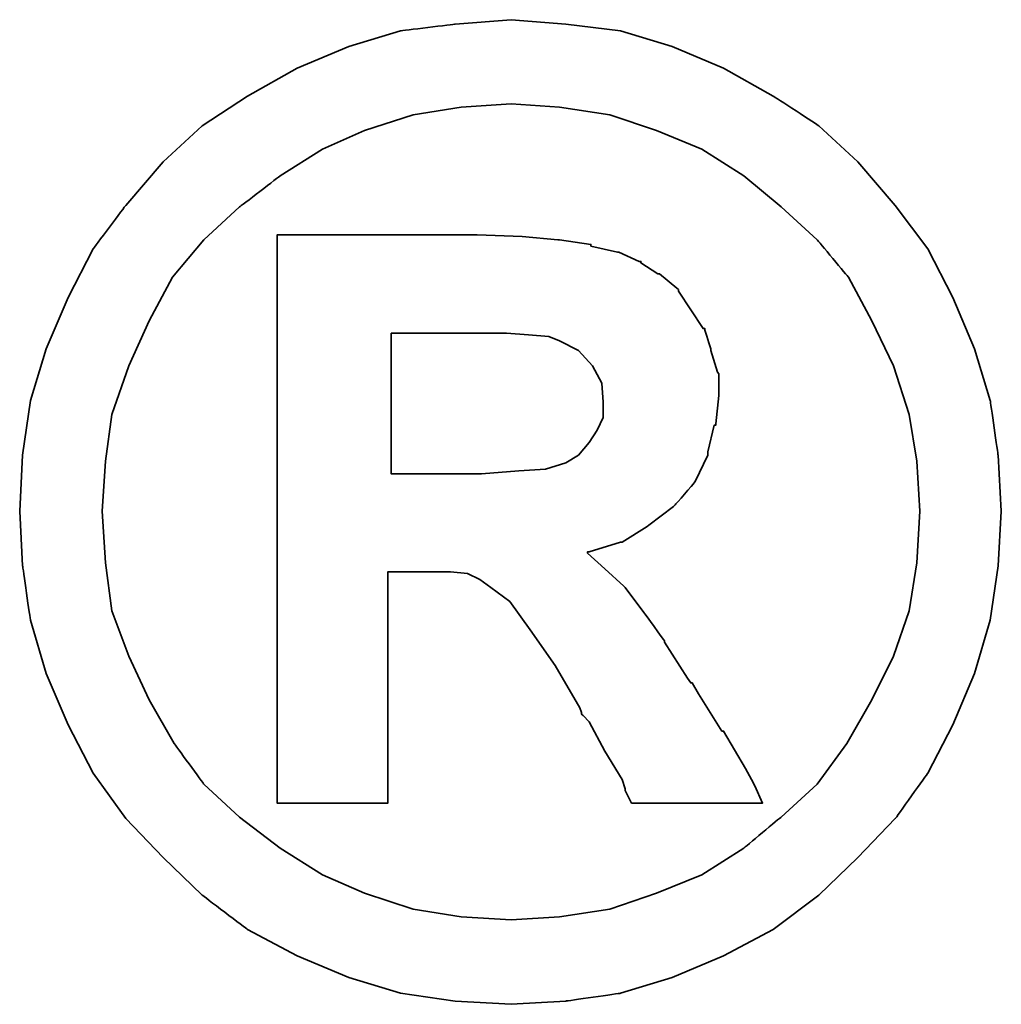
# Model space of a CAD drawing. Header units: millimetres. Extents: x 292 to 530, y -268 to -194.
# Tile 48 of 52: x 475.481 to 476.027, y -246.352 to -245.804. Entities that reach past the tile are written whole.
import ezdxf

# ---------------------------------------------------------------- set-up
doc = ezdxf.new("R2010")
doc.units = ezdxf.units.MM
doc.header["$LTSCALE"] = 0.1
doc.layers.add('DIM', color=4, linetype='CONTINUOUS')
doc.layers.add('layer 1', color=7, linetype='CONTINUOUS')

# ---------------------------------------------------------------- blocks, each defined once
blk = doc.blocks.new('TBI MOTION logo(完整正式版)')
at = {"layer": 'layer 1', "color": 22, "lineweight": 35}
for points, knots in [([(81.20634, 4.98624), (81.20634, 4.98624), (81.18649, 5.32862), (81.18649, 5.32862), (81.18649, 5.32862), (81.18649, 5.32862), (81.13886, 5.66206), (81.13886, 5.66206), (81.13886, 5.66206), (81.13886, 5.66206), (81.04359, 5.97764), (81.04359, 5.97764), (81.04359, 5.97764), (81.04359, 5.97764), (80.91061, 6.29124), (80.91061, 6.29124), (80.91061, 6.29124), (80.91061, 6.29124), (80.75778, 6.58697), (80.75778, 6.58697), (80.75778, 6.58697), (80.75778, 6.58697), (80.5593, 6.85294), (80.5593, 6.85294), (80.5593, 6.85294), (80.5593, 6.85294), (80.33105, 7.1189), (80.33105, 7.1189), (80.33105, 7.1189), (80.33105, 7.1189), (80.09287, 7.33921), (80.09287, 7.33921), (80.09287, 7.33921), (80.09287, 7.33921), (79.815, 7.51982), (79.815, 7.51982), (79.815, 7.51982), (79.815, 7.51982), (79.51133, 7.69051), (79.51133, 7.69051), (79.51133, 7.69051), (79.51133, 7.69051), (79.19773, 7.8235), (79.19773, 7.8235), (79.19773, 7.8235), (79.19773, 7.8235), (78.88215, 7.91877), (78.88215, 7.91877), (78.88215, 7.91877), (78.88215, 7.91877), (78.54871, 7.95846), (78.54871, 7.95846), (78.54871, 7.95846), (78.54871, 7.95846), (78.21526, 7.98625), (78.21526, 7.98625), (78.21526, 7.98625), (78.21526, 7.98625), (77.87388, 7.95846), (77.87388, 7.95846), (77.87388, 7.95846), (77.87388, 7.95846), (77.54044, 7.91877), (77.54044, 7.91877), (77.54044, 7.91877), (77.54044, 7.91877), (77.22485, 7.8235), (77.22485, 7.8235), (77.22485, 7.8235), (77.22485, 7.8235), (76.91027, 7.69051), (76.91027, 7.69051), (76.91027, 7.69051), (76.91027, 7.69051), (76.6056, 7.51982), (76.6056, 7.51982), (76.6056, 7.51982), (76.6056, 7.51982), (76.32972, 7.33921), (76.32972, 7.33921), (76.32972, 7.33921), (76.32972, 7.33921), (76.09154, 7.1189), (76.09154, 7.1189), (76.09154, 7.1189), (76.09154, 7.1189), (75.86329, 6.85294), (75.86329, 6.85294), (75.86329, 6.85294), (75.86329, 6.85294), (75.66382, 6.58697), (75.66382, 6.58697), (75.66382, 6.58697), (75.66382, 6.58697), (75.51099, 6.29124), (75.51099, 6.29124), (75.51099, 6.29124), (75.51099, 6.29124), (75.37702, 5.97764), (75.37702, 5.97764), (75.37702, 5.97764), (75.37702, 5.97764), (75.28175, 5.66206), (75.28175, 5.66206), (75.28175, 5.66206), (75.28175, 5.66206), (75.23411, 5.32862), (75.23411, 5.32862), (75.23411, 5.32862), (75.23411, 5.32862), (75.21625, 4.98624), (75.21625, 4.98624), (75.21625, 4.98624), (75.21625, 4.98624), (75.23411, 4.6528), (75.23411, 4.6528), (75.23411, 4.6528), (75.23411, 4.6528), (75.28175, 4.32035), (75.28175, 4.32035), (75.28175, 4.32035), (75.28175, 4.32035), (75.37702, 3.99583), (75.37702, 3.99583), (75.37702, 3.99583), (75.37702, 3.99583), (75.51099, 3.68224), (75.51099, 3.68224), (75.51099, 3.68224), (75.51099, 3.68224), (75.66382, 3.38749), (75.66382, 3.38749), (75.66382, 3.38749), (75.66382, 3.38749), (75.86329, 3.10963), (75.86329, 3.10963), (75.86329, 3.10963), (75.86329, 3.10963), (76.09154, 2.87145), (76.09154, 2.87145), (76.09154, 2.87145), (76.09154, 2.87145), (76.32972, 2.6432), (76.32972, 2.6432), (76.32972, 2.6432), (76.32972, 2.6432), (76.6056, 2.43381), (76.6056, 2.43381), (76.6056, 2.43381), (76.6056, 2.43381), (76.91027, 2.27205), (76.91027, 2.27205), (76.91027, 2.27205), (76.91027, 2.27205), (77.22485, 2.13906), (77.22485, 2.13906), (77.22485, 2.13906), (77.22485, 2.13906), (77.54044, 2.0438), (77.54044, 2.0438), (77.54044, 2.0438), (77.54044, 2.0438), (77.87388, 1.99616), (77.87388, 1.99616), (77.87388, 1.99616), (77.87388, 1.99616), (78.21526, 1.97631), (78.21526, 1.97631), (78.21526, 1.97631), (78.21526, 1.97631), (78.54871, 1.99616), (78.54871, 1.99616), (78.54871, 1.99616), (78.54871, 1.99616), (78.88215, 2.0438), (78.88215, 2.0438), (78.88215, 2.0438), (78.88215, 2.0438), (79.19773, 2.13906), (79.19773, 2.13906), (79.19773, 2.13906), (79.19773, 2.13906), (79.51133, 2.27205), (79.51133, 2.27205), (79.51133, 2.27205), (79.51133, 2.27205), (79.815, 2.43381), (79.815, 2.43381), (79.815, 2.43381), (79.815, 2.43381), (80.09287, 2.6432), (80.09287, 2.6432), (80.09287, 2.6432), (80.09287, 2.6432), (80.33105, 2.87145), (80.33105, 2.87145), (80.33105, 2.87145), (80.33105, 2.87145), (80.5593, 3.10963), (80.5593, 3.10963), (80.5593, 3.10963), (80.5593, 3.10963), (80.75778, 3.38749), (80.75778, 3.38749), (80.75778, 3.38749), (80.75778, 3.38749), (80.91061, 3.68224), (80.91061, 3.68224), (80.91061, 3.68224), (80.91061, 3.68224), (81.04359, 3.99583), (81.04359, 3.99583), (81.04359, 3.99583), (81.04359, 3.99583), (81.13886, 4.32035), (81.13886, 4.32035), (81.13886, 4.32035), (81.13886, 4.32035), (81.18649, 4.6528), (81.18649, 4.6528), (81.18649, 4.6528), (81.18649, 4.6528), (81.20634, 4.98624), (81.20634, 4.98624)], [0, 0, 0, 0, 0.0178571, 0.0178571, 0.0178571, 0.0178572, 0.0357143, 0.0357143, 0.0357143, 0.0357143, 0.0535714, 0.0535714, 0.0535714, 0.0535714, 0.0714286, 0.0714286, 0.0714286, 0.0714286, 0.0892857, 0.0892857, 0.0892857, 0.0892857, 0.1071429, 0.1071429, 0.1071429, 0.1071429, 0.125, 0.125, 0.125, 0.125, 0.1428571, 0.1428571, 0.1428571, 0.1428572, 0.1607143, 0.1607143, 0.1607143, 0.1607143, 0.1785714, 0.1785714, 0.1785714, 0.1785714, 0.1964286, 0.1964286, 0.1964286, 0.1964286, 0.2142857, 0.2142857, 0.2142857, 0.2142857, 0.2321429, 0.2321429, 0.2321429, 0.2321429, 0.25, 0.25, 0.25, 0.25, 0.2678571, 0.2678571, 0.2678571, 0.2678572, 0.2857143, 0.2857143, 0.2857143, 0.2857143, 0.3035714, 0.3035714, 0.3035714, 0.3035714, 0.3214286, 0.3214286, 0.3214286, 0.3214286, 0.3392857, 0.3392857, 0.3392857, 0.3392857, 0.3571429, 0.3571429, 0.3571429, 0.3571429, 0.375, 0.375, 0.375, 0.375, 0.3928571, 0.3928571, 0.3928571, 0.3928572, 0.4107143, 0.4107143, 0.4107143, 0.4107143, 0.4285714, 0.4285714, 0.4285714, 0.4285714, 0.4464286, 0.4464286, 0.4464286, 0.4464286, 0.4642857, 0.4642857, 0.4642857, 0.4642857, 0.4821429, 0.4821429, 0.4821429, 0.4821429, 0.5, 0.5, 0.5, 0.5, 0.5178571, 0.5178571, 0.5178571, 0.5178572, 0.5357143, 0.5357143, 0.5357143, 0.5357143, 0.5535714, 0.5535714, 0.5535714, 0.5535714, 0.5714286, 0.5714286, 0.5714286, 0.5714286, 0.5892857, 0.5892857, 0.5892857, 0.5892857, 0.6071429, 0.6071429, 0.6071429, 0.6071429, 0.625, 0.625, 0.625, 0.625, 0.6428571, 0.6428571, 0.6428571, 0.6428572, 0.6607143, 0.6607143, 0.6607143, 0.6607143, 0.6785714, 0.6785714, 0.6785714, 0.6785714, 0.6964286, 0.6964286, 0.6964286, 0.6964286, 0.7142857, 0.7142857, 0.7142857, 0.7142857, 0.7321429, 0.7321429, 0.7321429, 0.7321429, 0.75, 0.75, 0.75, 0.75, 0.7678571, 0.7678571, 0.7678571, 0.7678572, 0.7857143, 0.7857143, 0.7857143, 0.7857143, 0.8035714, 0.8035714, 0.8035714, 0.8035714, 0.8214286, 0.8214286, 0.8214286, 0.8214286, 0.8392857, 0.8392857, 0.8392857, 0.8392857, 0.8571429, 0.8571429, 0.8571429, 0.8571429, 0.875, 0.875, 0.875, 0.875, 0.8928571, 0.8928571, 0.8928571, 0.8928572, 0.9107143, 0.9107143, 0.9107143, 0.9107143, 0.9285714, 0.9285714, 0.9285714, 0.9285714, 0.9464286, 0.9464286, 0.9464286, 0.9464286, 0.9642857, 0.9642857, 0.9642857, 0.9642857, 0.9821429, 0.9821429, 0.9821429, 0.9821429, 1, 1, 1, 1]), ([(80.71014, 4.98624), (80.71014, 4.98624), (80.69129, 5.29091), (80.69129, 5.29091), (80.69129, 5.29091), (80.69129, 5.29091), (80.64464, 5.57672), (80.64464, 5.57672), (80.64464, 5.57672), (80.64464, 5.57672), (80.54937, 5.87245), (80.54937, 5.87245), (80.54937, 5.87245), (80.54937, 5.87245), (80.41639, 6.14833), (80.41639, 6.14833), (80.41639, 6.14833), (80.41639, 6.14833), (80.27349, 6.41429), (80.27349, 6.41429), (80.27349, 6.41429), (80.27349, 6.41429), (80.08295, 6.64255), (80.08295, 6.64255), (80.08295, 6.64255), (80.08295, 6.64255), (79.86264, 6.84301), (79.86264, 6.84301), (79.86264, 6.84301), (79.86264, 6.84301), (79.63439, 7.03355), (79.63439, 7.03355), (79.63439, 7.03355), (79.63439, 7.03355), (79.37835, 7.1963), (79.37835, 7.1963), (79.37835, 7.1963), (79.37835, 7.1963), (79.10246, 7.30944), (79.10246, 7.30944), (79.10246, 7.30944), (79.10246, 7.30944), (78.81665, 7.40471), (78.81665, 7.40471), (78.81665, 7.40471), (78.81665, 7.40471), (78.511, 7.45234), (78.511, 7.45234), (78.511, 7.45234), (78.511, 7.45234), (78.21526, 7.47219), (78.21526, 7.47219), (78.21526, 7.47219), (78.21526, 7.47219), (77.9106, 7.45234), (77.9106, 7.45234), (77.9106, 7.45234), (77.9106, 7.45234), (77.61685, 7.40471), (77.61685, 7.40471), (77.61685, 7.40471), (77.61685, 7.40471), (77.32012, 7.30944), (77.32012, 7.30944), (77.32012, 7.30944), (77.32012, 7.30944), (77.06309, 7.1963), (77.06309, 7.1963), (77.06309, 7.1963), (77.06309, 7.1963), (76.80606, 7.03355), (76.80606, 7.03355), (76.80606, 7.03355), (76.80606, 7.03355), (76.55797, 6.84301), (76.55797, 6.84301), (76.55797, 6.84301), (76.55797, 6.84301), (76.34063, 6.64255), (76.34063, 6.64255), (76.34063, 6.64255), (76.34063, 6.64255), (76.1491, 6.41429), (76.1491, 6.41429), (76.1491, 6.41429), (76.1491, 6.41429), (76.0062, 6.14833), (76.0062, 6.14833), (76.0062, 6.14833), (76.0062, 6.14833), (75.88314, 5.87245), (75.88314, 5.87245), (75.88314, 5.87245), (75.88314, 5.87245), (75.77794, 5.57672), (75.77794, 5.57672), (75.77794, 5.57672), (75.77794, 5.57672), (75.73924, 5.29091), (75.73924, 5.29091), (75.73924, 5.29091), (75.73924, 5.29091), (75.72039, 4.98624), (75.72039, 4.98624), (75.72039, 4.98624), (75.72039, 4.98624), (75.73924, 4.67165), (75.73924, 4.67165), (75.73924, 4.67165), (75.73924, 4.67165), (75.77794, 4.37791), (75.77794, 4.37791), (75.77794, 4.37791), (75.77794, 4.37791), (75.88314, 4.10102), (75.88314, 4.10102), (75.88314, 4.10102), (75.88314, 4.10102), (76.0062, 3.83407), (76.0062, 3.83407), (76.0062, 3.83407), (76.0062, 3.83407), (76.15902, 3.56811), (76.15902, 3.56811), (76.15902, 3.56811), (76.15902, 3.56811), (76.34063, 3.32001), (76.34063, 3.32001), (76.34063, 3.32001), (76.34063, 3.32001), (76.55797, 3.11955), (76.55797, 3.11955), (76.55797, 3.11955), (76.55797, 3.11955), (76.80606, 2.92901), (76.80606, 2.92901), (76.80606, 2.92901), (76.80606, 2.92901), (77.06309, 2.76725), (77.06309, 2.76725), (77.06309, 2.76725), (77.06309, 2.76725), (77.32012, 2.65412), (77.32012, 2.65412), (77.32012, 2.65412), (77.32012, 2.65412), (77.61685, 2.55786), (77.61685, 2.55786), (77.61685, 2.55786), (77.61685, 2.55786), (77.9106, 2.51022), (77.9106, 2.51022), (77.9106, 2.51022), (77.9106, 2.51022), (78.21526, 2.49137), (78.21526, 2.49137), (78.21526, 2.49137), (78.21526, 2.49137), (78.511, 2.51022), (78.511, 2.51022), (78.511, 2.51022), (78.511, 2.51022), (78.81665, 2.55786), (78.81665, 2.55786), (78.81665, 2.55786), (78.81665, 2.55786), (79.10246, 2.65412), (79.10246, 2.65412), (79.10246, 2.65412), (79.10246, 2.65412), (79.37835, 2.76725), (79.37835, 2.76725), (79.37835, 2.76725), (79.37835, 2.76725), (79.63439, 2.92901), (79.63439, 2.92901), (79.63439, 2.92901), (79.63439, 2.92901), (79.86264, 3.11955), (79.86264, 3.11955), (79.86264, 3.11955), (79.86264, 3.11955), (80.08295, 3.32001), (80.08295, 3.32001), (80.08295, 3.32001), (80.08295, 3.32001), (80.26356, 3.56811), (80.26356, 3.56811), (80.26356, 3.56811), (80.26356, 3.56811), (80.41639, 3.83407), (80.41639, 3.83407), (80.41639, 3.83407), (80.41639, 3.83407), (80.54937, 4.10102), (80.54937, 4.10102), (80.54937, 4.10102), (80.54937, 4.10102), (80.64464, 4.37791), (80.64464, 4.37791), (80.64464, 4.37791), (80.64464, 4.37791), (80.69129, 4.67165), (80.69129, 4.67165), (80.69129, 4.67165), (80.69129, 4.67165), (80.71014, 4.98624), (80.71014, 4.98624)], [0, 0, 0, 0, 0.0192308, 0.0192308, 0.0192308, 0.0192308, 0.0384615, 0.0384615, 0.0384615, 0.0384615, 0.0576923, 0.0576923, 0.0576923, 0.0576923, 0.0769231, 0.0769231, 0.0769231, 0.0769231, 0.0961538, 0.0961538, 0.0961538, 0.0961539, 0.1153846, 0.1153846, 0.1153846, 0.1153846, 0.1346154, 0.1346154, 0.1346154, 0.1346154, 0.1538462, 0.1538462, 0.1538462, 0.1538462, 0.1730769, 0.1730769, 0.1730769, 0.1730769, 0.1923077, 0.1923077, 0.1923077, 0.1923077, 0.2115385, 0.2115385, 0.2115385, 0.2115385, 0.2307692, 0.2307692, 0.2307692, 0.2307692, 0.25, 0.25, 0.25, 0.25, 0.2692308, 0.2692308, 0.2692308, 0.2692308, 0.2884615, 0.2884615, 0.2884615, 0.2884615, 0.3076923, 0.3076923, 0.3076923, 0.3076923, 0.3269231, 0.3269231, 0.3269231, 0.3269231, 0.3461538, 0.3461538, 0.3461538, 0.3461539, 0.3653846, 0.3653846, 0.3653846, 0.3653846, 0.3846154, 0.3846154, 0.3846154, 0.3846154, 0.4038462, 0.4038462, 0.4038462, 0.4038462, 0.4230769, 0.4230769, 0.4230769, 0.4230769, 0.4423077, 0.4423077, 0.4423077, 0.4423077, 0.4615385, 0.4615385, 0.4615385, 0.4615385, 0.4807692, 0.4807692, 0.4807692, 0.4807692, 0.5, 0.5, 0.5, 0.5, 0.5192308, 0.5192308, 0.5192308, 0.5192308, 0.5384615, 0.5384615, 0.5384615, 0.5384615, 0.5576923, 0.5576923, 0.5576923, 0.5576923, 0.5769231, 0.5769231, 0.5769231, 0.5769231, 0.5961538, 0.5961538, 0.5961538, 0.5961539, 0.6153846, 0.6153846, 0.6153846, 0.6153846, 0.6346154, 0.6346154, 0.6346154, 0.6346154, 0.6538462, 0.6538462, 0.6538462, 0.6538462, 0.6730769, 0.6730769, 0.6730769, 0.6730769, 0.6923077, 0.6923077, 0.6923077, 0.6923077, 0.7115385, 0.7115385, 0.7115385, 0.7115385, 0.7307692, 0.7307692, 0.7307692, 0.7307692, 0.75, 0.75, 0.75, 0.75, 0.7692308, 0.7692308, 0.7692308, 0.7692308, 0.7884615, 0.7884615, 0.7884615, 0.7884615, 0.8076923, 0.8076923, 0.8076923, 0.8076923, 0.8269231, 0.8269231, 0.8269231, 0.8269231, 0.8461538, 0.8461538, 0.8461538, 0.8461539, 0.8653846, 0.8653846, 0.8653846, 0.8653846, 0.8846154, 0.8846154, 0.8846154, 0.8846154, 0.9038462, 0.9038462, 0.9038462, 0.9038462, 0.9230769, 0.9230769, 0.9230769, 0.9230769, 0.9423077, 0.9423077, 0.9423077, 0.9423077, 0.9615385, 0.9615385, 0.9615385, 0.9615385, 0.9807692, 0.9807692, 0.9807692, 0.9807692, 1, 1, 1, 1]), ([(76.78721, 3.2823), (76.78721, 3.2823), (76.78721, 3.32001), (76.78721, 3.32001), (76.78721, 3.32001), (76.78721, 3.32001), (76.78721, 3.42422), (76.78721, 3.42422), (76.78721, 3.42422), (76.78721, 3.42422), (76.78721, 3.59689), (76.78721, 3.59689), (76.78721, 3.59689), (76.78721, 3.59689), (76.78721, 3.80529), (76.78721, 3.80529), (76.78721, 3.80529), (76.78721, 3.80529), (76.78721, 4.0524), (76.78721, 4.0524), (76.78721, 4.0524), (76.78721, 4.0524), (76.78721, 4.32035), (76.78721, 4.32035), (76.78721, 4.32035), (76.78721, 4.32035), (76.78721, 4.92868), (76.78721, 4.92868), (76.78721, 4.92868), (76.78721, 4.92868), (76.78721, 5.53801), (76.78721, 5.53801), (76.78721, 5.53801), (76.78721, 5.53801), (76.78721, 5.82482), (76.78721, 5.82482), (76.78721, 5.82482), (76.78721, 5.82482), (76.78721, 6.07291), (76.78721, 6.07291), (76.78721, 6.07291), (76.78721, 6.07291), (76.78721, 6.30017), (76.78721, 6.30017), (76.78721, 6.30017), (76.78721, 6.30017), (76.78721, 6.45399), (76.78721, 6.45399), (76.78721, 6.45399), (76.78721, 6.45399), (76.78721, 6.5572), (76.78721, 6.5572), (76.78721, 6.5572), (76.78721, 6.5572), (76.78721, 6.59689), (76.78721, 6.59689), (76.78721, 6.59689), (76.78721, 6.59689), (76.78721, 6.67232), (76.78721, 6.67232), (76.78721, 6.67232), (76.78721, 6.67232), (76.8537, 6.67232), (76.8537, 6.67232), (76.8537, 6.67232), (76.8537, 6.67232), (76.87355, 6.67232), (76.87355, 6.67232), (76.87355, 6.67232), (76.87355, 6.67232), (76.91027, 6.67232), (76.91027, 6.67232), (76.91027, 6.67232), (76.91027, 6.67232), (77.04424, 6.67232), (77.04424, 6.67232), (77.04424, 6.67232), (77.04424, 6.67232), (77.22485, 6.67232), (77.22485, 6.67232), (77.22485, 6.67232), (77.22485, 6.67232), (77.43524, 6.67232), (77.43524, 6.67232), (77.43524, 6.67232), (77.43524, 6.67232), (77.65357, 6.67232), (77.65357, 6.67232), (77.65357, 6.67232), (77.65357, 6.67232), (77.82625, 6.67232), (77.82625, 6.67232), (77.82625, 6.67232), (77.82625, 6.67232), (77.94037, 6.67232), (77.94037, 6.67232), (77.94037, 6.67232), (77.94037, 6.67232), (77.97709, 6.67232), (77.97709, 6.67232), (77.97709, 6.67232), (77.97709, 6.67232), (77.99694, 6.67232), (77.99694, 6.67232), (77.99694, 6.67232), (77.99694, 6.67232), (78.00686, 6.67232), (78.00686, 6.67232), (78.00686, 6.67232), (78.00686, 6.67232), (78.28275, 6.6624), (78.28275, 6.6624), (78.28275, 6.6624), (78.28275, 6.6624), (78.50107, 6.64255), (78.50107, 6.64255), (78.50107, 6.64255), (78.50107, 6.64255), (78.511, 6.64255), (78.511, 6.64255), (78.511, 6.64255), (78.511, 6.64255), (78.70154, 6.61476), (78.70154, 6.61476), (78.70154, 6.61476), (78.70154, 6.61476), (78.70154, 6.60483), (78.70154, 6.60483), (78.70154, 6.60483), (78.70154, 6.60483), (78.86429, 6.56713), (78.86429, 6.56713), (78.86429, 6.56713), (78.86429, 6.56713), (78.87223, 6.56713), (78.87223, 6.56713), (78.87223, 6.56713), (78.87223, 6.56713), (78.99727, 6.51056), (78.99727, 6.51056), (78.99727, 6.51056), (78.99727, 6.51056), (79.00719, 6.51056), (79.00719, 6.51056), (79.00719, 6.51056), (79.00719, 6.51056), (79.00719, 6.50162), (79.00719, 6.50162), (79.00719, 6.50162), (79.00719, 6.50162), (79.1104, 6.43415), (79.1104, 6.43415), (79.1104, 6.43415), (79.1104, 6.43415), (79.12132, 6.43415), (79.12132, 6.43415), (79.12132, 6.43415), (79.12132, 6.43415), (79.22552, 6.34781), (79.22552, 6.34781), (79.22552, 6.34781), (79.22552, 6.34781), (79.23544, 6.33888), (79.23544, 6.33888), (79.23544, 6.33888), (79.23544, 6.33888), (79.23544, 6.32895), (79.23544, 6.32895), (79.23544, 6.32895), (79.23544, 6.32895), (79.31087, 6.21483), (79.31087, 6.21483), (79.31087, 6.21483), (79.31087, 6.21483), (79.38629, 6.1007), (79.38629, 6.1007), (79.38629, 6.1007), (79.38629, 6.1007), (79.3972, 6.1007), (79.3972, 6.1007), (79.3972, 6.1007), (79.3972, 6.1007), (79.3972, 6.09078), (79.3972, 6.09078), (79.3972, 6.09078), (79.3972, 6.09078), (79.43392, 5.97764), (79.43392, 5.97764), (79.43392, 5.97764), (79.43392, 5.97764), (79.43392, 5.96772), (79.43392, 5.96772), (79.43392, 5.96772), (79.43392, 5.96772), (79.47362, 5.83474), (79.47362, 5.83474), (79.47362, 5.83474), (79.47362, 5.83474), (79.48156, 5.82482), (79.48156, 5.82482), (79.48156, 5.82482), (79.48156, 5.82482), (79.48156, 5.69977), (79.48156, 5.69977), (79.48156, 5.69977), (79.48156, 5.69977), (79.48156, 5.69183), (79.48156, 5.69183), (79.48156, 5.69183), (79.48156, 5.69183), (79.4637, 5.51915), (79.4637, 5.51915), (79.4637, 5.51915), (79.4637, 5.51915), (79.4637, 5.51122), (79.4637, 5.51122), (79.4637, 5.51122), (79.4637, 5.51122), (79.45377, 5.51122), (79.45377, 5.51122), (79.45377, 5.51122), (79.45377, 5.51122), (79.41507, 5.34847), (79.41507, 5.34847), (79.41507, 5.34847), (79.41507, 5.34847), (79.41507, 5.33854), (79.41507, 5.33854), (79.41507, 5.33854), (79.41507, 5.33854), (79.41507, 5.32862), (79.41507, 5.32862), (79.41507, 5.32862), (79.41507, 5.32862), (79.33865, 5.16785), (79.33865, 5.16785), (79.33865, 5.16785), (79.33865, 5.16785), (79.33071, 5.15693), (79.33071, 5.15693), (79.33071, 5.15693), (79.33071, 5.15693), (79.2156, 5.02495), (79.2156, 5.02495), (79.2156, 5.02495), (79.2156, 5.02495), (79.20567, 5.01502), (79.20567, 5.01502), (79.20567, 5.01502), (79.20567, 5.01502), (79.05483, 4.89991), (79.05483, 4.89991), (79.05483, 4.89991), (79.05483, 4.89991), (79.04491, 4.89197), (79.04491, 4.89197), (79.04491, 4.89197), (79.04491, 4.89197), (78.89208, 4.7967), (78.89208, 4.7967), (78.89208, 4.7967), (78.89208, 4.7967), (78.88215, 4.7967), (78.88215, 4.7967), (78.88215, 4.7967), (78.88215, 4.7967), (78.69161, 4.73913), (78.69161, 4.73913), (78.69161, 4.73913), (78.69161, 4.73913), (78.68169, 4.73913), (78.68169, 4.73913), (78.68169, 4.73913), (78.68169, 4.73913), (78.68169, 4.72921), (78.68169, 4.72921), (78.68169, 4.72921), (78.68169, 4.72921), (78.78688, 4.63394), (78.78688, 4.63394), (78.78688, 4.63394), (78.78688, 4.63394), (78.902, 4.52875), (78.902, 4.52875), (78.902, 4.52875), (78.902, 4.52875), (78.91093, 4.52081), (78.91093, 4.52081), (78.91093, 4.52081), (78.91093, 4.52081), (79.02506, 4.36798), (79.02506, 4.36798), (79.02506, 4.36798), (79.02506, 4.36798), (79.1501, 4.1953), (79.1501, 4.1953), (79.1501, 4.1953), (79.1501, 4.1953), (79.1501, 4.18736), (79.1501, 4.18736), (79.1501, 4.18736), (79.1501, 4.18736), (79.29201, 3.96705), (79.29201, 3.96705), (79.29201, 3.96705), (79.29201, 3.96705), (79.31087, 3.93828), (79.31087, 3.93828), (79.31087, 3.93828), (79.31087, 3.93828), (79.32079, 3.93828), (79.32079, 3.93828), (79.32079, 3.93828), (79.32079, 3.93828), (79.3585, 3.87178), (79.3585, 3.87178), (79.3585, 3.87178), (79.3585, 3.87178), (79.50141, 3.64353), (79.50141, 3.64353), (79.50141, 3.64353), (79.50141, 3.64353), (79.51133, 3.64353), (79.51133, 3.64353), (79.51133, 3.64353), (79.51133, 3.64353), (79.64431, 3.41528), (79.64431, 3.41528), (79.64431, 3.41528), (79.64431, 3.41528), (79.68202, 3.3478), (79.68202, 3.3478), (79.68202, 3.3478), (79.68202, 3.3478), (79.70187, 3.31009), (79.70187, 3.31009), (79.70187, 3.31009), (79.70187, 3.31009), (79.7495, 3.2049), (79.7495, 3.2049), (79.7495, 3.2049), (79.7495, 3.2049), (79.64431, 3.2049), (79.64431, 3.2049), (79.64431, 3.2049), (79.64431, 3.2049), (79.62546, 3.2049), (79.62546, 3.2049), (79.62546, 3.2049), (79.62546, 3.2049), (79.53912, 3.2049), (79.53912, 3.2049), (79.53912, 3.2049), (79.53912, 3.2049), (79.31087, 3.2049), (79.31087, 3.2049), (79.31087, 3.2049), (79.31087, 3.2049), (79.08262, 3.2049), (79.08262, 3.2049), (79.08262, 3.2049), (79.08262, 3.2049), (79.00719, 3.2049), (79.00719, 3.2049), (79.00719, 3.2049), (79.00719, 3.2049), (78.98735, 3.2049), (78.98735, 3.2049), (78.98735, 3.2049), (78.98735, 3.2049), (78.94964, 3.2049), (78.94964, 3.2049), (78.94964, 3.2049), (78.94964, 3.2049), (78.92979, 3.24459), (78.92979, 3.24459), (78.92979, 3.24459), (78.92979, 3.24459), (78.91093, 3.2823), (78.91093, 3.2823), (78.91093, 3.2823), (78.91093, 3.2823), (78.91093, 3.29223), (78.91093, 3.29223), (78.91093, 3.29223), (78.91093, 3.29223), (78.89208, 3.3478), (78.89208, 3.3478), (78.89208, 3.3478), (78.89208, 3.3478), (78.78688, 3.52048), (78.78688, 3.52048), (78.78688, 3.52048), (78.78688, 3.52048), (78.69161, 3.7001), (78.69161, 3.7001), (78.69161, 3.7001), (78.69161, 3.7001), (78.6539, 3.7388), (78.6539, 3.7388), (78.6539, 3.7388), (78.6539, 3.7388), (78.64398, 3.74873), (78.64398, 3.74873), (78.64398, 3.74873), (78.64398, 3.74873), (78.64398, 3.75766), (78.64398, 3.75766), (78.64398, 3.75766), (78.64398, 3.75766), (78.63405, 3.78644), (78.63405, 3.78644), (78.63405, 3.78644), (78.63405, 3.78644), (78.48321, 4.04347), (78.48321, 4.04347), (78.48321, 4.04347), (78.48321, 4.04347), (78.33038, 4.2618), (78.33038, 4.2618), (78.33038, 4.2618), (78.33038, 4.2618), (78.20732, 4.43447), (78.20732, 4.43447), (78.20732, 4.43447), (78.20732, 4.43447), (78.09221, 4.52081), (78.09221, 4.52081), (78.09221, 4.52081), (78.09221, 4.52081), (78.02472, 4.56845), (78.02472, 4.56845), (78.02472, 4.56845), (78.02472, 4.56845), (77.9493, 4.60616), (77.9493, 4.60616), (77.9493, 4.60616), (77.9493, 4.60616), (77.8451, 4.61608), (77.8451, 4.61608), (77.8451, 4.61608), (77.8451, 4.61608), (77.71113, 4.61608), (77.71113, 4.61608), (77.71113, 4.61608), (77.71113, 4.61608), (77.69128, 4.61608), (77.69128, 4.61608), (77.69128, 4.61608), (77.69128, 4.61608), (77.67342, 4.61608), (77.67342, 4.61608), (77.67342, 4.61608), (77.67342, 4.61608), (77.5583, 4.61608), (77.5583, 4.61608), (77.5583, 4.61608), (77.5583, 4.61608), (77.46303, 4.61608), (77.46303, 4.61608), (77.46303, 4.61608), (77.46303, 4.61608), (77.46303, 4.54761), (77.46303, 4.54761), (77.46303, 4.54761), (77.46303, 4.54761), (77.46303, 4.47318), (77.46303, 4.47318), (77.46303, 4.47318), (77.46303, 4.47318), (77.46303, 4.24294), (77.46303, 4.24294), (77.46303, 4.24294), (77.46303, 4.24294), (77.46303, 3.99583), (77.46303, 3.99583), (77.46303, 3.99583), (77.46303, 3.99583), (77.46303, 3.72888), (77.46303, 3.72888), (77.46303, 3.72888), (77.46303, 3.72888), (77.46303, 3.51055), (77.46303, 3.51055), (77.46303, 3.51055), (77.46303, 3.51055), (77.46303, 3.42422), (77.46303, 3.42422), (77.46303, 3.42422), (77.46303, 3.42422), (77.46303, 3.35773), (77.46303, 3.35773), (77.46303, 3.35773), (77.46303, 3.35773), (77.46303, 3.30017), (77.46303, 3.30017), (77.46303, 3.30017), (77.46303, 3.30017), (77.46303, 3.2823), (77.46303, 3.2823), (77.46303, 3.2823), (77.46303, 3.2823), (77.46303, 3.2049), (77.46303, 3.2049), (77.46303, 3.2049), (77.46303, 3.2049), (77.39753, 3.2049), (77.39753, 3.2049), (77.39753, 3.2049), (77.39753, 3.2049), (77.37768, 3.2049), (77.37768, 3.2049), (77.37768, 3.2049), (77.37768, 3.2049), (77.32012, 3.2049), (77.32012, 3.2049), (77.32012, 3.2049), (77.32012, 3.2049), (77.12165, 3.2049), (77.12165, 3.2049), (77.12165, 3.2049), (77.12165, 3.2049), (76.94897, 3.2049), (76.94897, 3.2049), (76.94897, 3.2049), (76.94897, 3.2049), (76.8924, 3.2049), (76.8924, 3.2049), (76.8924, 3.2049), (76.8924, 3.2049), (76.8537, 3.2049), (76.8537, 3.2049), (76.8537, 3.2049), (76.8537, 3.2049), (76.78721, 3.2049), (76.78721, 3.2049), (76.78721, 3.2049), (76.78721, 3.2049), (76.78721, 3.2823), (76.78721, 3.2823)], [0, 0, 0, 0, 0.0074074, 0.0074074, 0.0074074, 0.0074074, 0.0148148, 0.0148148, 0.0148148, 0.0148148, 0.0222222, 0.0222222, 0.0222222, 0.0222222, 0.0296296, 0.0296296, 0.0296296, 0.0296296, 0.037037, 0.037037, 0.037037, 0.037037, 0.0444444, 0.0444444, 0.0444444, 0.0444445, 0.0518519, 0.0518519, 0.0518519, 0.0518519, 0.0592593, 0.0592593, 0.0592593, 0.0592593, 0.0666667, 0.0666667, 0.0666667, 0.0666667, 0.0740741, 0.0740741, 0.0740741, 0.0740741, 0.0814815, 0.0814815, 0.0814815, 0.0814815, 0.0888889, 0.0888889, 0.0888889, 0.0888889, 0.0962963, 0.0962963, 0.0962963, 0.0962963, 0.1037037, 0.1037037, 0.1037037, 0.1037037, 0.1111111, 0.1111111, 0.1111111, 0.1111111, 0.1185185, 0.1185185, 0.1185185, 0.1185185, 0.1259259, 0.1259259, 0.1259259, 0.1259259, 0.1333333, 0.1333333, 0.1333333, 0.1333333, 0.1407407, 0.1407407, 0.1407407, 0.1407408, 0.1481481, 0.1481481, 0.1481481, 0.1481482, 0.1555556, 0.1555556, 0.1555556, 0.1555556, 0.162963, 0.162963, 0.162963, 0.162963, 0.1703704, 0.1703704, 0.1703704, 0.1703704, 0.1777778, 0.1777778, 0.1777778, 0.1777778, 0.1851852, 0.1851852, 0.1851852, 0.1851852, 0.1925926, 0.1925926, 0.1925926, 0.1925926, 0.2, 0.2, 0.2, 0.2, 0.2074074, 0.2074074, 0.2074074, 0.2074074, 0.2148148, 0.2148148, 0.2148148, 0.2148148, 0.2222222, 0.2222222, 0.2222222, 0.2222222, 0.2296296, 0.2296296, 0.2296296, 0.2296296, 0.237037, 0.237037, 0.237037, 0.237037, 0.2444444, 0.2444444, 0.2444444, 0.2444445, 0.2518519, 0.2518519, 0.2518519, 0.2518519, 0.2592593, 0.2592593, 0.2592593, 0.2592593, 0.2666667, 0.2666667, 0.2666667, 0.2666667, 0.2740741, 0.2740741, 0.2740741, 0.2740741, 0.2814815, 0.2814815, 0.2814815, 0.2814815, 0.2888889, 0.2888889, 0.2888889, 0.2888889, 0.2962963, 0.2962963, 0.2962963, 0.2962963, 0.3037037, 0.3037037, 0.3037037, 0.3037037, 0.3111111, 0.3111111, 0.3111111, 0.3111111, 0.3185185, 0.3185185, 0.3185185, 0.3185185, 0.3259259, 0.3259259, 0.3259259, 0.3259259, 0.3333333, 0.3333333, 0.3333333, 0.3333333, 0.3407407, 0.3407407, 0.3407407, 0.3407408, 0.3481481, 0.3481481, 0.3481481, 0.3481482, 0.3555556, 0.3555556, 0.3555556, 0.3555556, 0.362963, 0.362963, 0.362963, 0.362963, 0.3703704, 0.3703704, 0.3703704, 0.3703704, 0.3777778, 0.3777778, 0.3777778, 0.3777778, 0.3851852, 0.3851852, 0.3851852, 0.3851852, 0.3925926, 0.3925926, 0.3925926, 0.3925926, 0.4, 0.4, 0.4, 0.4, 0.4074074, 0.4074074, 0.4074074, 0.4074074, 0.4148148, 0.4148148, 0.4148148, 0.4148148, 0.4222222, 0.4222222, 0.4222222, 0.4222222, 0.4296296, 0.4296296, 0.4296296, 0.4296296, 0.437037, 0.437037, 0.437037, 0.437037, 0.4444444, 0.4444444, 0.4444444, 0.4444445, 0.4518519, 0.4518519, 0.4518519, 0.4518519, 0.4592593, 0.4592593, 0.4592593, 0.4592593, 0.4666667, 0.4666667, 0.4666667, 0.4666667, 0.4740741, 0.4740741, 0.4740741, 0.4740741, 0.4814815, 0.4814815, 0.4814815, 0.4814815, 0.4888889, 0.4888889, 0.4888889, 0.4888889, 0.4962963, 0.4962963, 0.4962963, 0.4962963, 0.5037037, 0.5037037, 0.5037037, 0.5037037, 0.5111111, 0.5111111, 0.5111111, 0.5111111, 0.5185185, 0.5185185, 0.5185185, 0.5185185, 0.5259259, 0.5259259, 0.5259259, 0.5259259, 0.5333333, 0.5333333, 0.5333333, 0.5333333, 0.5407407, 0.5407407, 0.5407407, 0.5407408, 0.5481481, 0.5481481, 0.5481481, 0.5481482, 0.5555556, 0.5555556, 0.5555556, 0.5555556, 0.562963, 0.562963, 0.562963, 0.562963, 0.5703704, 0.5703704, 0.5703704, 0.5703704, 0.5777778, 0.5777778, 0.5777778, 0.5777778, 0.5851852, 0.5851852, 0.5851852, 0.5851852, 0.5925926, 0.5925926, 0.5925926, 0.5925926, 0.6, 0.6, 0.6, 0.6, 0.6074074, 0.6074074, 0.6074074, 0.6074074, 0.6148148, 0.6148148, 0.6148148, 0.6148148, 0.6222222, 0.6222222, 0.6222222, 0.6222222, 0.6296296, 0.6296296, 0.6296296, 0.6296296, 0.637037, 0.637037, 0.637037, 0.637037, 0.6444444, 0.6444444, 0.6444444, 0.6444445, 0.6518519, 0.6518519, 0.6518519, 0.6518519, 0.6592593, 0.6592593, 0.6592593, 0.6592593, 0.6666667, 0.6666667, 0.6666667, 0.6666667, 0.6740741, 0.6740741, 0.6740741, 0.6740741, 0.6814815, 0.6814815, 0.6814815, 0.6814815, 0.6888889, 0.6888889, 0.6888889, 0.6888889, 0.6962963, 0.6962963, 0.6962963, 0.6962963, 0.7037037, 0.7037037, 0.7037037, 0.7037037, 0.7111111, 0.7111111, 0.7111111, 0.7111111, 0.7185185, 0.7185185, 0.7185185, 0.7185185, 0.7259259, 0.7259259, 0.7259259, 0.7259259, 0.7333333, 0.7333333, 0.7333333, 0.7333333, 0.7407407, 0.7407407, 0.7407407, 0.7407408, 0.7481481, 0.7481481, 0.7481481, 0.7481482, 0.7555556, 0.7555556, 0.7555556, 0.7555556, 0.762963, 0.762963, 0.762963, 0.762963, 0.7703704, 0.7703704, 0.7703704, 0.7703704, 0.7777778, 0.7777778, 0.7777778, 0.7777778, 0.7851852, 0.7851852, 0.7851852, 0.7851852, 0.7925926, 0.7925926, 0.7925926, 0.7925926, 0.8, 0.8, 0.8, 0.8, 0.8074074, 0.8074074, 0.8074074, 0.8074074, 0.8148148, 0.8148148, 0.8148148, 0.8148148, 0.8222222, 0.8222222, 0.8222222, 0.8222222, 0.8296296, 0.8296296, 0.8296296, 0.8296296, 0.837037, 0.837037, 0.837037, 0.837037, 0.8444444, 0.8444444, 0.8444444, 0.8444445, 0.8518519, 0.8518519, 0.8518519, 0.8518519, 0.8592593, 0.8592593, 0.8592593, 0.8592593, 0.8666667, 0.8666667, 0.8666667, 0.8666667, 0.8740741, 0.8740741, 0.8740741, 0.8740741, 0.8814815, 0.8814815, 0.8814815, 0.8814815, 0.8888889, 0.8888889, 0.8888889, 0.8888889, 0.8962963, 0.8962963, 0.8962963, 0.8962963, 0.9037037, 0.9037037, 0.9037037, 0.9037037, 0.9111111, 0.9111111, 0.9111111, 0.9111111, 0.9185185, 0.9185185, 0.9185185, 0.9185185, 0.9259259, 0.9259259, 0.9259259, 0.9259259, 0.9333333, 0.9333333, 0.9333333, 0.9333333, 0.9407407, 0.9407407, 0.9407407, 0.9407408, 0.9481481, 0.9481481, 0.9481481, 0.9481482, 0.9555556, 0.9555556, 0.9555556, 0.9555556, 0.962963, 0.962963, 0.962963, 0.962963, 0.9703704, 0.9703704, 0.9703704, 0.9703704, 0.9777778, 0.9777778, 0.9777778, 0.9777778, 0.9851852, 0.9851852, 0.9851852, 0.9851852, 0.9925926, 0.9925926, 0.9925926, 0.9925926, 1, 1, 1, 1]), ([(77.48288, 6.07291), (77.48288, 6.07291), (77.48288, 5.99551), (77.48288, 5.99551), (77.48288, 5.99551), (77.48288, 5.99551), (77.48288, 5.82482), (77.48288, 5.82482), (77.48288, 5.82482), (77.48288, 5.82482), (77.48288, 5.63328), (77.48288, 5.63328), (77.48288, 5.63328), (77.48288, 5.63328), (77.48288, 5.46358), (77.48288, 5.46358), (77.48288, 5.46358), (77.48288, 5.46358), (77.48288, 5.29091), (77.48288, 5.29091), (77.48288, 5.29091), (77.48288, 5.29091), (77.48288, 5.21449), (77.48288, 5.21449), (77.48288, 5.21449), (77.48288, 5.21449), (77.50074, 5.21449), (77.50074, 5.21449), (77.50074, 5.21449), (77.50074, 5.21449), (77.71113, 5.21449), (77.71113, 5.21449), (77.71113, 5.21449), (77.71113, 5.21449), (77.94037, 5.21449), (77.94037, 5.21449), (77.94037, 5.21449), (77.94037, 5.21449), (78.01579, 5.21449), (78.01579, 5.21449), (78.01579, 5.21449), (78.01579, 5.21449), (78.03465, 5.21449), (78.03465, 5.21449), (78.03465, 5.21449), (78.03465, 5.21449), (78.2629, 5.23335), (78.2629, 5.23335), (78.2629, 5.23335), (78.2629, 5.23335), (78.42565, 5.24327), (78.42565, 5.24327), (78.42565, 5.24327), (78.42565, 5.24327), (78.54871, 5.28098), (78.54871, 5.28098), (78.54871, 5.28098), (78.54871, 5.28098), (78.62611, 5.32862), (78.62611, 5.32862), (78.62611, 5.32862), (78.62611, 5.32862), (78.69161, 5.40503), (78.69161, 5.40503), (78.69161, 5.40503), (78.69161, 5.40503), (78.73925, 5.48145), (78.73925, 5.48145), (78.73925, 5.48145), (78.73925, 5.48145), (78.77696, 5.55885), (78.77696, 5.55885), (78.77696, 5.55885), (78.77696, 5.55885), (78.77696, 5.65214), (78.77696, 5.65214), (78.77696, 5.65214), (78.77696, 5.65214), (78.76902, 5.76726), (78.76902, 5.76726), (78.76902, 5.76726), (78.76902, 5.76726), (78.71146, 5.87245), (78.71146, 5.87245), (78.71146, 5.87245), (78.71146, 5.87245), (78.62611, 5.96772), (78.62611, 5.96772), (78.62611, 5.96772), (78.62611, 5.96772), (78.511, 6.02528), (78.511, 6.02528), (78.511, 6.02528), (78.511, 6.02528), (78.44451, 6.05306), (78.44451, 6.05306), (78.44451, 6.05306), (78.44451, 6.05306), (78.32046, 6.06299), (78.32046, 6.06299), (78.32046, 6.06299), (78.32046, 6.06299), (78.18748, 6.07291), (78.18748, 6.07291), (78.18748, 6.07291), (78.18748, 6.07291), (77.99694, 6.07291), (77.99694, 6.07291), (77.99694, 6.07291), (77.99694, 6.07291), (77.97709, 6.07291), (77.97709, 6.07291), (77.97709, 6.07291), (77.97709, 6.07291), (77.90167, 6.07291), (77.90167, 6.07291), (77.90167, 6.07291), (77.90167, 6.07291), (77.69128, 6.07291), (77.69128, 6.07291), (77.69128, 6.07291), (77.69128, 6.07291), (77.50074, 6.07291), (77.50074, 6.07291), (77.50074, 6.07291), (77.50074, 6.07291), (77.48288, 6.07291), (77.48288, 6.07291)], [0, 0, 0, 0, 0.03125, 0.03125, 0.03125, 0.03125, 0.0625, 0.0625, 0.0625, 0.0625, 0.09375, 0.09375, 0.09375, 0.09375, 0.125, 0.125, 0.125, 0.125, 0.15625, 0.15625, 0.15625, 0.15625, 0.1875, 0.1875, 0.1875, 0.1875, 0.21875, 0.21875, 0.21875, 0.21875, 0.25, 0.25, 0.25, 0.25, 0.28125, 0.28125, 0.28125, 0.28125, 0.3125, 0.3125, 0.3125, 0.3125, 0.34375, 0.34375, 0.34375, 0.34375, 0.375, 0.375, 0.375, 0.375, 0.40625, 0.40625, 0.40625, 0.40625, 0.4375, 0.4375, 0.4375, 0.4375, 0.46875, 0.46875, 0.46875, 0.46875, 0.5, 0.5, 0.5, 0.5, 0.53125, 0.53125, 0.53125, 0.53125, 0.5625, 0.5625, 0.5625, 0.5625, 0.59375, 0.59375, 0.59375, 0.59375, 0.625, 0.625, 0.625, 0.625, 0.65625, 0.65625, 0.65625, 0.65625, 0.6875, 0.6875, 0.6875, 0.6875, 0.71875, 0.71875, 0.71875, 0.71875, 0.75, 0.75, 0.75, 0.75, 0.78125, 0.78125, 0.78125, 0.78125, 0.8125, 0.8125, 0.8125, 0.8125, 0.84375, 0.84375, 0.84375, 0.84375, 0.875, 0.875, 0.875, 0.875, 0.90625, 0.90625, 0.90625, 0.90625, 0.9375, 0.9375, 0.9375, 0.9375, 0.96875, 0.96875, 0.96875, 0.96875, 1, 1, 1, 1])]:
    blk.add_open_spline(points, degree=3, knots=knots, dxfattribs=at)

msp = doc.modelspace()

# ---------------------------------------------------------------- block references
at = {"layer": 'DIM', "color": 0, "xscale": 0.0912171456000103, "yscale": 0.0912171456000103, "zscale": 0.0912171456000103}
msp.add_blockref('TBI MOTION logo(完整正式版)', (468.61958, -246.53242), dxfattribs=at)

doc.saveas('drawing.dxf')
